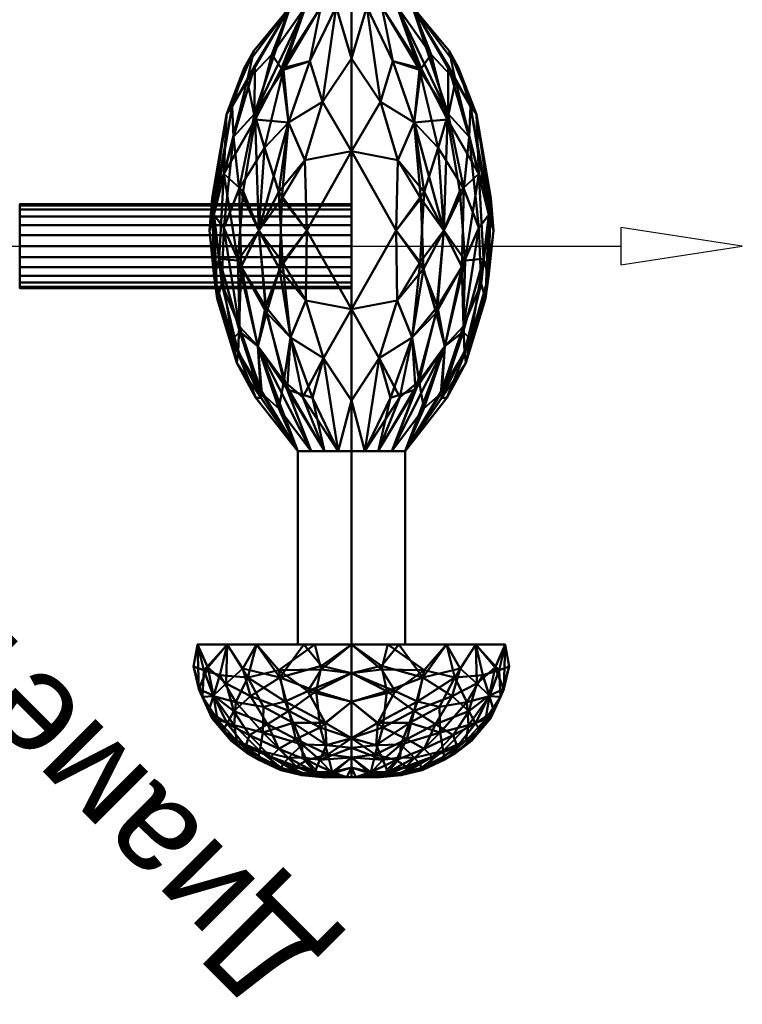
# Model space of a CAD drawing. Header units: millimetres. Extents: x -422 to 422, y -297 to 0.
# Tile 255 of 256: x 313 to 422, y -297 to -148. Entities that reach past the tile are written whole.
import ezdxf

# ---------------------------------------------------------------- set-up
doc = ezdxf.new("R2010")
doc.units = ezdxf.units.MM
doc.layers.add('A-GENM', color=13, linetype='Continuous', lineweight=40)
doc.styles.add('Arial', font='arial.ttf', dxfattribs={"height": 14.6304})

# ---------------------------------------------------------------- blocks, each defined once
blk = doc.blocks.new('MHS_Chartwell_Valve_Wall - MHS_Chartwell_Valve_Wall-27100-Preview')
at = {"layer": 'A-GENM'}
mesh = blk.add_polyface(dxfattribs=at)
corners = [(60.03, 0, 134.37), (74.15, 0, 128.52), (80, 0, 114.4), (80, 4.4, 110), (80, 0, 105.6), (74.15, 0, 91.48), (60.03, 0, 85.63), (60.03, 14.33, 90.28), (60.03, 23.18, 102.47), (60.03, 23.18, 117.53), (60.03, 14.33, 129.72), (80, 2.7, 108.3), (80, 2.7, 111.7), (74.56, 17.27, 104.58), (73.7, 15.34, 121.14), (78.29, 11.9, 113.73), (72.95, 19.39, 113.07), (67.9, 22.47, 106.41), (68.73, 17.41, 95.95), (77.1, 9.5, 98.7), (68.68, 0, 89.21), (71.85, 8.78, 91.48), (67.71, 20.77, 119.48), (67.81, 15.2, 126.99), (74.3, 8.36, 126.36), (60.03, 7.16, 132.05), (68.68, 0, 130.79), (80, 1.35, 113.05), (77.07, 0, 121.46), (78.4, 8.27, 119.02), (65.02, 10.78, 131.15), (64.35, 0, 132.58), (67.08, 5.32, 132.46), (70.03, 9.45, 129.52), (72.55, 4.72, 129.39), (76.62, 3.56, 125.1), (79.27, 2.91, 119.32), (72.02, 12.67, 125.96), (75.73, 10.95, 122.66), (77.47, 6.74, 122.42), (76.96, 12.17, 118.75), (75.39, 15.96, 116.31), (79.22, 8.34, 115.39), (80, 3.55, 110.85), (76.4, 15.7, 112.08), (78.99, 10.66, 110), (80, 3.55, 109.15), (78.59, 10.57, 104.82), (74.53, 18.1, 108.9), (77.38, 14.06, 107.44), (71.16, 20.97, 109.26), (66.78, 22.99, 113.1), (71.34, 20.19, 104.77), (67.8, 20.8, 100.68), (60.03, 18.75, 96.37), (72.17, 17.67, 100.09), (73.31, 13.36, 96.06), (76.05, 13.82, 101.32), (60.03, 23.18, 110), (64.64, 19.83, 96.77), (64.98, 15.61, 92.1), (60.03, 5.49, 87.41), (64.35, 0, 87.42), (67.08, 6.58, 87.87), (69.41, 13.26, 92.4), (63.91, 10.96, 88.66), (79.25, 5.05, 118.41), (80, 2.02, 112.38), (79.19, 9.76, 107.65), (63.91, 22.25, 101.01), (63.33, 23.8, 106.23), (71.92, 18.71, 118.24), (70.07, 17.71, 122.48), (60.03, 18.75, 123.63), (65.92, 18.89, 123.95), (63.48, 21.65, 120.52), (63.64, 16.39, 127.59), (79.69, 7.25, 106.84), (79.47, 7.22, 104.65), (80, 1.35, 106.95), (80, 2.02, 107.62), (79.29, 5.49, 102.01), (77.07, 0, 98.54), (77.41, 4.74, 96.57), (79.46, 2.85, 101.45), (78.03, 10.29, 101.99), (80, 0.67, 106.27), (79.6, 5.6, 116.26), (71.85, 3.98, 89.89), (75.19, 3.73, 93), (75.11, 7.43, 94.17), (75.61, 0, 95.01), (77.05, 7.35, 97.09), (70.04, 21.49, 112.86), (63.24, 4.52, 133.69), (75.61, 0, 124.99), (80, 0.67, 113.73), (79.57, 7.96, 113.07), (79.74, 7.51, 111.16), (76.93, 13.99, 104.48), (63.81, 4.55, 86.42), (68.6, 9.98, 89.9), (60.03, 9.91, 88.84), (78.54, 0, 102.07), (78.54, 0, 117.93)]
mesh.append_faces([[corners[k] for k in face] for face in [(79, 81, 80), (1, 34, 26), (46, 68, 3), (8, 69, 54), (10, 76, 73), (31, 94, 0), (43, 97, 12), (61, 100, 6)]], dxfattribs={"vtx0": -1, "vtx1": -1})
mesh.append_faces([[corners[k] for k in face] for face in [(41, 14, 40), (74, 23, 72), (74, 22, 75), (64, 21, 101), (55, 52, 13), (80, 81, 78), (45, 68, 49), (16, 50, 93), (36, 35, 28), (15, 44, 41), (97, 15, 42), (52, 50, 48), (33, 32, 34), (18, 53, 55), (40, 38, 29), (71, 41, 16), (13, 52, 48), (45, 44, 15), (59, 54, 69), (65, 7, 60), (77, 68, 46), (103, 84, 86), (57, 19, 56), (59, 18, 60), (22, 72, 71), (17, 51, 50), (24, 37, 33), (10, 30, 76), (24, 38, 37), (66, 39, 36), (32, 30, 94), (40, 29, 42), (34, 1, 35), (36, 104, 96), (87, 66, 27), (33, 37, 23), (32, 26, 34), (31, 32, 94), (30, 32, 33), (30, 33, 23), (24, 33, 34), (24, 34, 35), (38, 24, 39), (39, 35, 36), (23, 37, 72), (39, 29, 38), (38, 14, 37), (14, 38, 40), (66, 29, 39), (39, 24, 35), (41, 71, 14), (66, 87, 29), (16, 41, 44), (41, 40, 15), (42, 15, 40), (98, 97, 43), (44, 48, 16), (12, 97, 42), (48, 44, 49), (45, 3, 68), (45, 49, 44), (55, 13, 57), (78, 77, 11), (16, 48, 50), (49, 13, 48), (57, 13, 99), (68, 99, 49), (71, 93, 22), (52, 17, 50), (22, 51, 75), (58, 51, 70), (17, 52, 53), (55, 53, 52), (18, 59, 53), (18, 55, 56), (59, 60, 54), (99, 47, 57), (18, 56, 64), (21, 56, 90), (55, 57, 56), (78, 85, 47), (53, 59, 69), (69, 8, 70), (100, 61, 65), (60, 18, 64), (20, 63, 88), (63, 62, 100), (101, 65, 60), (21, 64, 56), (101, 63, 65), (12, 42, 87), (66, 36, 27), (47, 68, 77), (53, 69, 17), (70, 17, 69), (17, 70, 51), (14, 71, 72), (93, 51, 22), (14, 72, 37), (73, 76, 74), (72, 22, 74), (23, 74, 76), (74, 75, 73), (9, 75, 51), (23, 76, 30), (47, 77, 78), (57, 47, 85), (84, 83, 81), (90, 89, 21), (81, 85, 78), (79, 84, 81), (91, 89, 83), (92, 19, 81), (89, 88, 21), (84, 82, 83), (85, 19, 57), (19, 85, 81), (29, 87, 42), (5, 88, 89), (101, 21, 88), (90, 83, 89), (90, 92, 83), (19, 90, 56), (83, 92, 81), (92, 90, 19), (16, 93, 71), (93, 50, 51), (25, 94, 30), (45, 15, 98), (97, 98, 15), (45, 98, 3), (47, 99, 68), (49, 99, 13), (63, 100, 65), (60, 64, 101), (63, 101, 88)]], dxfattribs={"vtx0": -1, "vtx1": -1, "vtx2": -1})
mesh.append_faces([[corners[k] for k in face] for face in [(30, 10, 25), (98, 43, 3), (63, 20, 62), (100, 62, 6), (77, 46, 11), (78, 11, 80), (84, 79, 86), (83, 82, 91), (36, 28, 104)]], dxfattribs={"vtx0": -1, "vtx2": -1})
mesh.append_faces([[corners[k] for k in face] for face in [(2, 96, 104)]], dxfattribs={"vtx1": -1})
mesh.append_faces([[corners[k] for k in face] for face in [(25, 0, 94), (58, 9, 51), (5, 20, 88), (31, 26, 32), (95, 28, 35, 1), (8, 58, 70), (7, 54, 60), (102, 7, 65, 61), (67, 12, 87, 27), (9, 73, 75), (91, 5, 89), (96, 27, 36), (103, 82, 84)]], dxfattribs={"vtx1": -1, "vtx2": -1})
mesh.append_faces([[corners[k] for k in face] for face in [(86, 4, 103)]], dxfattribs={"vtx2": -1})
mesh = blk.add_polyface(dxfattribs=at)
corners = [(60.03, 0, 119.35), (60.03, 0, 134.38), (60.03, 14.33, 129.72), (60.03, 23.18, 117.53), (60.03, 23.18, 102.47), (60.03, 14.33, 90.28), (60.03, 0, 85.63), (60.03, 0, 100.65), (60.03, 8.1, 105.33), (60.03, 8.1, 114.67)]
mesh.append_faces([[corners[k] for k in face] for face in [(8, 4, 5, 7)]], dxfattribs={"vtx0": -1, "vtx2": -1})
mesh.append_faces([[corners[k] for k in face] for face in [(6, 7, 5), (1, 2, 0)]], dxfattribs={"vtx1": -1})
mesh.append_faces([[corners[k] for k in face] for face in [(3, 4, 8, 9), (2, 3, 9, 0)]], dxfattribs={"vtx1": -1, "vtx3": -1})
mesh = blk.add_polyface(dxfattribs=at)
corners = [(-36.04, 0, 120.63), (-14.3, 0, 130.35), (9.51, 0, 129.89), (30.87, 0, 119.35), (30.87, 8.1, 114.67), (30.87, 8.1, 105.33), (30.87, 0, 100.65), (9.51, 0, 90.11), (-14.3, 0, 89.65), (-36.04, 0, 99.37), (-36.04, 9.21, 104.68), (-36.04, 9.21, 115.32), (-2.37, 13.93, 93.72), (-2.37, 13.93, 126.28), (30.87, 4.05, 102.99), (-36.04, 4.6, 102.02), (-36.04, 4.6, 117.98), (30.87, 4.05, 117.01), (-2.37, 21.4, 108.85), (-2.37, 6.74, 89.66), (13.78, 9.17, 93.75), (15.09, 14.08, 98.45), (30.87, 8.1, 110), (14.04, 17.94, 114.81), (-10.91, 19.23, 118.24), (-2.78, 19.22, 100.52), (-36.04, 9.21, 110), (16, 17.06, 104.66), (-21.04, 17.95, 105.43), (-18.61, 9.48, 93.21), (-19.94, 14.6, 98.02), (-2.37, 6.74, 130.34), (-18.61, 9.48, 126.79), (-19.07, 14.49, 122.53), (13.78, 9.17, 126.25), (15.09, 14.08, 121.55), (30.87, 2.02, 101.82), (23.26, 0, 96.9), (16.86, 4.19, 92.97), (-19.83, 18.83, 111.86), (-36.04, 2.3, 100.69), (-28.29, 0, 95.9), (-21.73, 4.36, 92.25), (-36.04, 2.3, 119.31), (-28.29, 0, 124.1), (-21.73, 4.36, 127.75), (30.87, 2.02, 118.18), (23.26, 0, 123.1), (16.86, 4.19, 127.03), (-36.04, 9.21, 112.66), (-24.98, 15.71, 116.51), (-2.39, 0, 89.88), (2.43, 10.38, 91.6), (-8.18, 10.96, 91.82), (-14.84, 13.1, 94.58), (-36.04, 6.91, 103.35), (-26.56, 10.25, 97.33), (9.09, 12.96, 94.79), (30.87, 6.07, 104.16), (20.33, 10.2, 97.66), (24.49, 10.93, 101.61), (22.22, 13.49, 103.32), (30.87, 8.1, 107.66), (12.07, 16.92, 100.93), (5.66, 19.54, 103.22), (-4.7, 20.73, 104.59), (22.74, 7.32, 97.17), (30.87, 8.1, 112.34), (22.86, 13.59, 115.63), (12.89, 16.84, 118.68), (2.16, 17.14, 122.4), (1.92, 19.92, 117.19), (-7.25, 20.99, 113.64), (4.63, 20.67, 112.66), (17.57, 17.25, 109.76), (7.9, 20.23, 108.96), (22.86, 14.39, 113.04), (-8.28, 16.34, 123.54), (3.11, 16.64, 97.12), (-8.63, 16.93, 97.26), (-16.47, 17.75, 101.1), (-36.04, 9.21, 107.34), (-27.22, 14.56, 103.42), (-2.39, 0, 130.12), (-7.17, 10.47, 128.56), (3.44, 10.85, 127.99), (10.05, 12.79, 125.05), (30.87, 6.07, 115.84), (21.61, 9.67, 121.95), (-36.04, 6.91, 116.65), (-28.88, 12.01, 119.22), (-26.77, 10.53, 122.31), (8.21, 6.88, 91.02), (-12.98, 7.01, 90.64), (-27.86, 6.26, 95.63), (-27.86, 6.26, 124.37), (-12.98, 7.01, 129.36), (8.21, 6.88, 128.98), (22.88, 5.87, 123.47), (-29.44, 14.72, 111.94), (-26.8, 16.14, 108.83)]
mesh.append_faces([[corners[k] for k in face] for face in [(49, 99, 26), (7, 38, 37), (36, 66, 14), (1, 45, 44), (43, 95, 16), (41, 42, 8), (47, 48, 2), (55, 56, 15), (14, 59, 58), (62, 74, 22), (67, 68, 4), (87, 88, 17), (15, 94, 40), (17, 98, 46), (26, 100, 81)]], dxfattribs={"vtx0": -1, "vtx1": -1})
mesh.append_faces([[corners[k] for k in face] for face in [(19, 53, 52), (92, 19, 52), (12, 57, 52), (54, 29, 56), (38, 7, 92), (20, 52, 57), (72, 71, 73), (78, 57, 12), (57, 59, 20), (86, 34, 88), (21, 61, 60), (31, 2, 97), (45, 1, 96), (84, 13, 32), (24, 77, 70), (34, 97, 48), (29, 93, 42), (23, 74, 73), (63, 61, 21), (76, 68, 67), (23, 69, 68), (32, 13, 33), (25, 65, 64), (18, 72, 73), (100, 99, 39), (61, 27, 62), (64, 63, 25), (28, 81, 100), (82, 80, 30), (29, 54, 53), (78, 12, 79), (80, 79, 30), (31, 85, 84), (24, 39, 50), (34, 86, 85), (69, 70, 35), (76, 23, 68), (37, 38, 36), (66, 36, 38), (20, 38, 92), (28, 39, 18), (94, 42, 40), (40, 42, 41), (94, 29, 42), (44, 45, 43), (45, 32, 95), (32, 45, 96), (98, 48, 46), (46, 48, 47), (98, 34, 48), (50, 90, 33), (99, 49, 50), (24, 50, 33), (8, 93, 19), (12, 52, 53), (54, 79, 12), (93, 29, 53), (53, 54, 12), (30, 56, 55), (15, 56, 94), (54, 56, 30), (21, 57, 78), (57, 21, 59), (20, 59, 66), (58, 59, 60), (5, 60, 61), (21, 60, 59), (63, 27, 61), (27, 63, 64), (25, 63, 78), (74, 27, 75), (65, 75, 64), (65, 28, 18), (28, 65, 80), (20, 66, 38), (66, 59, 14), (68, 35, 4), (35, 68, 69), (70, 86, 35), (69, 23, 71), (13, 70, 77), (24, 70, 71), (69, 71, 70), (72, 24, 71), (72, 39, 24), (72, 18, 39), (73, 74, 75), (23, 73, 71), (18, 73, 75), (27, 74, 62), (18, 75, 65), (64, 75, 27), (76, 74, 23), (74, 76, 22), (77, 33, 13), (33, 77, 24), (21, 78, 63), (25, 78, 79), (80, 65, 25), (54, 30, 79), (79, 80, 25), (82, 28, 80), (28, 82, 81), (10, 82, 30), (13, 84, 85), (31, 84, 96), (86, 70, 13), (97, 34, 85), (85, 86, 13), (35, 88, 87), (17, 88, 98), (86, 88, 35), (91, 90, 89), (11, 90, 50), (33, 90, 91), (91, 32, 33), (95, 32, 91), (20, 92, 52), (19, 92, 7), (42, 93, 8), (19, 93, 53), (29, 94, 56), (45, 95, 43), (16, 95, 91), (32, 96, 84), (31, 96, 1), (48, 97, 2), (31, 97, 85), (34, 98, 88), (26, 99, 100), (39, 99, 50), (28, 100, 39)]], dxfattribs={"vtx0": -1, "vtx1": -1, "vtx2": -1})
mesh.append_faces([[corners[k] for k in face] for face in [(60, 5, 58), (90, 11, 89), (91, 89, 16)]], dxfattribs={"vtx0": -1, "vtx2": -1})
mesh.append_faces([[corners[k] for k in face] for face in [(31, 1, 83, 2)]], dxfattribs={"vtx0": -1, "vtx3": -1})
mesh.append_faces([[corners[k] for k in face] for face in [(51, 8, 19, 7), (67, 22, 76), (87, 4, 35), (55, 10, 30), (49, 11, 50), (62, 5, 61), (10, 81, 82)]], dxfattribs={"vtx1": -1, "vtx2": -1})
mesh.append_faces([[corners[k] for k in face] for face in [(41, 9, 40), (47, 3, 46), (36, 6, 37), (43, 0, 44)]], dxfattribs={"vtx2": -1})
mesh = blk.add_polyface(dxfattribs=at)
corners = [(30.87, 0, 119.35), (60.03, 0, 119.35), (60.03, 8.1, 114.67), (60.03, 8.1, 105.33), (60.03, 0, 100.65), (30.87, 0, 100.65), (30.87, 8.1, 105.33), (30.87, 8.1, 114.67)]
mesh.append_faces([[corners[k] for k in face] for face in [(6, 3, 4, 5)]], dxfattribs={"vtx0": -1})
mesh.append_faces([[corners[k] for k in face] for face in [(3, 6, 7, 2)]], dxfattribs={"vtx0": -1, "vtx2": -1})
mesh.append_faces([[corners[k] for k in face] for face in [(0, 1, 2, 7)]], dxfattribs={"vtx2": -1})
mesh = blk.add_polyface(dxfattribs=at)
corners = [(80, 0, 114.4), (80, 0, 110), (80, 0, 105.6), (80, 4.4, 110)]
mesh.append_faces([[corners[k] for k in face] for face in [(1, 2, 3, 0)]])
mesh = blk.add_polyface(dxfattribs=at)
corners = [(-36.04, 0, 99.37), (-14.3, 0, 89.65), (9.51, 0, 90.11), (30.87, 0, 100.65), (30.87, -8.1, 105.33), (30.87, -8.1, 114.67), (30.87, 0, 119.35), (9.51, 0, 129.89), (-14.3, 0, 130.35), (-36.04, 0, 120.63), (-36.04, -9.21, 115.32), (-36.04, -9.21, 104.68), (-2.37, -13.93, 126.28), (-2.37, -13.93, 93.72), (-36.04, -4.6, 117.98), (30.87, -4.05, 117.01), (-36.04, -4.6, 102.02), (30.87, -4.05, 102.99), (-2.37, -21.4, 111.15), (-2.37, -6.74, 130.34), (13.78, -9.17, 126.25), (15.09, -14.08, 121.55), (30.87, -8.1, 110), (14.04, -17.94, 105.19), (-10.91, -19.23, 101.76), (-2.78, -19.22, 119.48), (-36.04, -9.21, 110), (16, -17.06, 115.34), (-21.04, -17.95, 114.57), (-18.61, -9.48, 126.79), (-19.94, -14.6, 121.98), (-2.37, -6.74, 89.66), (-18.61, -9.48, 93.21), (-19.07, -14.49, 97.47), (13.78, -9.17, 93.75), (15.09, -14.08, 98.45), (30.87, -2.02, 118.18), (23.26, 0, 123.1), (16.86, -4.19, 127.03), (-19.83, -18.83, 108.14), (-36.04, -2.3, 119.31), (-28.29, 0, 124.1), (-21.73, -4.36, 127.75), (-36.04, -2.3, 100.69), (-28.29, 0, 95.9), (-21.73, -4.36, 92.25), (30.87, -2.02, 101.82), (23.26, 0, 96.9), (16.86, -4.19, 92.97), (-36.04, -9.21, 107.34), (-24.98, -15.71, 103.49), (-2.39, 0, 130.12), (2.43, -10.38, 128.4), (-8.18, -10.96, 128.18), (-14.84, -13.1, 125.42), (-36.04, -6.91, 116.65), (-26.56, -10.25, 122.67), (9.09, -12.96, 125.21), (30.87, -6.07, 115.84), (20.33, -10.2, 122.34), (24.49, -10.93, 118.39), (22.22, -13.49, 116.68), (30.87, -8.1, 112.34), (12.07, -16.92, 119.07), (5.66, -19.54, 116.78), (-4.7, -20.73, 115.41), (22.74, -7.32, 122.83), (30.87, -8.1, 107.66), (22.86, -13.59, 104.37), (12.89, -16.84, 101.32), (2.16, -17.14, 97.6), (1.92, -19.92, 102.81), (-7.25, -20.99, 106.36), (4.63, -20.67, 107.34), (17.57, -17.25, 110.24), (7.9, -20.23, 111.04), (22.86, -14.39, 106.96), (-8.28, -16.34, 96.46), (3.11, -16.64, 122.88), (-8.63, -16.93, 122.74), (-16.47, -17.75, 118.9), (-36.04, -9.21, 112.66), (-27.22, -14.56, 116.58), (-2.39, 0, 89.88), (-7.17, -10.47, 91.44), (3.44, -10.85, 92.01), (10.05, -12.79, 94.95), (30.87, -6.07, 104.16), (21.61, -9.67, 98.05), (-36.04, -6.91, 103.35), (-28.88, -12.01, 100.78), (-26.77, -10.53, 97.69), (8.21, -6.88, 128.98), (-12.98, -7.01, 129.36), (-27.86, -6.26, 124.37), (-27.86, -6.26, 95.63), (-12.98, -7.01, 90.64), (8.21, -6.88, 91.02), (22.88, -5.87, 96.53), (-29.44, -14.72, 108.06), (-26.8, -16.14, 111.17)]
mesh.append_faces([[corners[k] for k in face] for face in [(36, 66, 15), (49, 99, 26), (7, 38, 37), (1, 45, 44), (43, 95, 16), (47, 48, 2), (55, 56, 14), (15, 59, 58), (62, 74, 22), (87, 88, 17), (14, 94, 40), (17, 98, 46), (26, 100, 81)]], dxfattribs={"vtx0": -1, "vtx1": -1})
mesh.append_faces([[corners[k] for k in face] for face in [(34, 97, 48), (54, 29, 56), (19, 53, 52), (19, 8, 93), (92, 19, 52), (78, 57, 12), (86, 34, 88), (57, 59, 20), (45, 1, 96), (96, 31, 84), (84, 13, 32), (12, 57, 52), (21, 61, 60), (24, 77, 70), (72, 71, 73), (23, 74, 73), (63, 61, 21), (76, 68, 67), (23, 69, 68), (32, 13, 33), (25, 65, 64), (18, 72, 73), (100, 99, 39), (61, 27, 62), (64, 63, 25), (28, 81, 100), (82, 80, 30), (29, 54, 53), (78, 12, 79), (80, 79, 30), (31, 85, 84), (24, 39, 50), (34, 86, 85), (69, 70, 35), (68, 69, 35), (38, 7, 92), (66, 36, 38), (37, 38, 36), (20, 38, 92), (28, 39, 18), (41, 40, 42), (94, 42, 40), (42, 29, 93), (94, 29, 42), (44, 45, 43), (45, 32, 95), (32, 45, 96), (98, 48, 46), (46, 48, 47), (98, 34, 48), (50, 90, 33), (99, 49, 50), (24, 50, 33), (20, 52, 57), (12, 52, 53), (54, 79, 12), (93, 29, 53), (53, 54, 12), (30, 56, 55), (14, 56, 94), (54, 56, 30), (21, 57, 78), (57, 21, 59), (20, 59, 66), (58, 59, 60), (5, 60, 61), (21, 60, 59), (63, 27, 61), (27, 63, 64), (25, 63, 78), (74, 27, 75), (65, 75, 64), (65, 28, 18), (28, 65, 80), (20, 66, 38), (66, 59, 15), (4, 68, 35), (23, 68, 76), (70, 86, 35), (69, 23, 71), (13, 70, 77), (24, 70, 71), (69, 71, 70), (72, 24, 71), (72, 39, 24), (72, 18, 39), (73, 74, 75), (23, 73, 71), (18, 73, 75), (27, 74, 62), (18, 75, 65), (64, 75, 27), (76, 74, 23), (74, 76, 22), (77, 33, 13), (33, 77, 24), (21, 78, 63), (25, 78, 79), (80, 65, 25), (54, 30, 79), (79, 80, 25), (82, 28, 80), (28, 82, 81), (10, 82, 30), (2, 97, 31), (13, 84, 85), (86, 70, 13), (97, 34, 85), (85, 86, 13), (35, 88, 87), (17, 88, 98), (86, 88, 35), (91, 90, 89), (11, 90, 50), (33, 90, 91), (91, 32, 33), (95, 32, 91), (20, 92, 52), (19, 92, 7), (42, 93, 8), (19, 93, 53), (29, 94, 56), (45, 95, 43), (16, 95, 91), (32, 96, 84), (31, 96, 1), (48, 97, 2), (31, 97, 85), (34, 98, 88), (26, 99, 100), (39, 99, 50), (28, 100, 39)]], dxfattribs={"vtx0": -1, "vtx1": -1, "vtx2": -1})
mesh.append_faces([[corners[k] for k in face] for face in [(60, 5, 58), (90, 11, 89), (91, 89, 16), (68, 4, 67)]], dxfattribs={"vtx0": -1, "vtx2": -1})
mesh.append_faces([[corners[k] for k in face] for face in [(19, 7, 51, 8)]], dxfattribs={"vtx0": -1, "vtx3": -1})
mesh.append_faces([[corners[k] for k in face] for face in [(6, 37, 36)]], dxfattribs={"vtx1": -1})
mesh.append_faces([[corners[k] for k in face] for face in [(67, 22, 76), (83, 2, 31, 1), (87, 4, 35), (55, 10, 30), (8, 41, 42), (49, 11, 50), (62, 5, 61), (10, 81, 82)]], dxfattribs={"vtx1": -1, "vtx2": -1})
mesh.append_faces([[corners[k] for k in face] for face in [(41, 9, 40), (47, 3, 46), (43, 0, 44)]], dxfattribs={"vtx2": -1})
mesh = blk.add_polyface(dxfattribs=at)
corners = [(6.35, 0, 110), (6.13, 0, 108.36), (5.5, 0, 106.83), (4.49, 0, 105.51), (3.17, 0, 104.5), (1.64, 0, 103.87), (0, 0, 103.65), (-1.64, 0, 103.87), (-3.18, 0, 104.5), (-4.49, 0, 105.51), (-5.5, 0, 106.83), (-6.13, 0, 108.36), (-6.35, 0, 110), (-6.13, 0, 111.64), (-5.5, 0, 113.18), (-4.49, 0, 114.49), (-3.18, 0, 115.5), (-1.64, 0, 116.13), (0, 0, 116.35), (1.64, 0, 116.13), (3.17, 0, 115.5), (4.49, 0, 114.49), (5.5, 0, 113.18), (6.13, 0, 111.64)]
mesh.append_faces([[corners[k] for k in face] for face in [(2, 0, 1)]], dxfattribs={"vtx0": -1})
mesh.append_faces([[corners[k] for k in face] for face in [(13, 17, 6, 12), (22, 2, 6)]], dxfattribs={"vtx0": -1, "vtx1": -1, "vtx2": -1})
mesh.append_faces([[corners[k] for k in face] for face in [(6, 2, 3, 5)]], dxfattribs={"vtx0": -1, "vtx2": -1})
mesh.append_faces([[corners[k] for k in face] for face in [(21, 22, 20), (4, 5, 3)]], dxfattribs={"vtx1": -1})
mesh.append_faces([[corners[k] for k in face] for face in [(23, 0, 2, 22), (11, 12, 6, 10)]], dxfattribs={"vtx1": -1, "vtx2": -1})
mesh.append_faces([[corners[k] for k in face] for face in [(17, 18, 22, 6)]], dxfattribs={"vtx1": -1, "vtx2": -1, "vtx3": -1})
mesh.append_faces([[corners[k] for k in face] for face in [(9, 10, 6, 7)]], dxfattribs={"vtx1": -1, "vtx3": -1})
mesh.append_faces([[corners[k] for k in face] for face in [(13, 14, 15), (7, 8, 9)]], dxfattribs={"vtx2": -1})
mesh.append_faces([[corners[k] for k in face] for face in [(15, 16, 17, 13), (18, 19, 20, 22)]], dxfattribs={"vtx2": -1, "vtx3": -1})
mesh = blk.add_polyface(dxfattribs=at)
corners = [(-6.35, -50, 110), (-6.35, 0, 110), (-6.13, 0, 108.36), (-5.5, 0, 106.83), (-4.49, 0, 105.51), (-3.18, 0, 104.5), (-1.64, 0, 103.87), (0, 0, 103.65), (1.64, 0, 103.87), (3.17, 0, 104.5), (4.49, 0, 105.51), (5.5, 0, 106.83), (6.13, 0, 108.36), (6.35, 0, 110), (6.35, -50, 110), (6.13, -50, 108.36), (5.5, -50, 106.83), (4.49, -50, 105.51), (3.17, -50, 104.5), (1.64, -50, 103.87), (0, -50, 103.65), (-1.64, -50, 103.87), (-3.18, -50, 104.5), (-4.49, -50, 105.51), (-5.5, -50, 106.83), (-6.13, -50, 108.36)]
mesh.append_faces([[corners[k] for k in face] for face in [(15, 12, 13, 14), (2, 25, 0, 1)]], dxfattribs={"vtx0": -1})
mesh.append_faces([[corners[k] for k in face] for face in [(16, 11, 12, 15), (18, 9, 10, 17), (17, 10, 11, 16), (19, 8, 9, 18), (8, 19, 20, 7), (21, 6, 7, 20), (22, 5, 6, 21), (24, 3, 4, 23), (23, 4, 5, 22), (25, 2, 3, 24)]], dxfattribs={"vtx0": -1, "vtx2": -1})
mesh = blk.add_polyface(dxfattribs=at)
corners = [(6.35, -50, 110), (6.35, 0, 110), (6.13, 0, 111.64), (5.5, 0, 113.18), (4.49, 0, 114.49), (3.17, 0, 115.5), (1.64, 0, 116.13), (0, 0, 116.35), (-1.64, 0, 116.13), (-3.18, 0, 115.5), (-4.49, 0, 114.49), (-5.5, 0, 113.18), (-6.13, 0, 111.64), (-6.35, 0, 110), (-6.35, -50, 110), (-6.13, -50, 111.64), (-5.5, -50, 113.18), (-4.49, -50, 114.49), (-3.18, -50, 115.5), (-1.64, -50, 116.13), (0, -50, 116.35), (1.64, -50, 116.13), (3.17, -50, 115.5), (4.49, -50, 114.49), (5.5, -50, 113.18), (6.13, -50, 111.64)]
mesh.append_faces([[corners[k] for k in face] for face in [(15, 12, 13, 14), (2, 25, 0, 1)]], dxfattribs={"vtx0": -1})
mesh.append_faces([[corners[k] for k in face] for face in [(16, 11, 12, 15), (18, 9, 10, 17), (17, 10, 11, 16), (19, 8, 9, 18), (8, 19, 20, 7), (21, 6, 7, 20), (22, 5, 6, 21), (24, 3, 4, 23), (23, 4, 5, 22), (25, 2, 3, 24)]], dxfattribs={"vtx0": -1, "vtx2": -1})
mesh = blk.add_polyface(dxfattribs=at)
corners = [(30.87, 0, 100.65), (60.03, 0, 100.65), (60.03, -8.1, 105.33), (60.03, -8.1, 114.67), (60.03, 0, 119.35), (30.87, 0, 119.35), (30.87, -8.1, 114.67), (30.87, -8.1, 105.33)]
mesh.append_faces([[corners[k] for k in face] for face in [(6, 3, 4, 5)]], dxfattribs={"vtx0": -1})
mesh.append_faces([[corners[k] for k in face] for face in [(3, 6, 7, 2)]], dxfattribs={"vtx0": -1, "vtx2": -1})
mesh.append_faces([[corners[k] for k in face] for face in [(0, 1, 2, 7)]], dxfattribs={"vtx2": -1})
mesh = blk.add_polyface(dxfattribs=at)
corners = [(60.03, 0, 85.63), (74.15, 0, 91.48), (80, 0, 105.6), (80, -4.4, 110), (80, 0, 114.4), (74.15, 0, 128.52), (60.03, 0, 134.37), (60.03, -14.33, 129.72), (60.03, -23.18, 117.53), (60.03, -23.18, 102.47), (60.03, -14.33, 90.28), (80, -2.7, 111.7), (80, -2.7, 108.3), (74.56, -17.27, 115.42), (73.7, -15.34, 98.86), (78.29, -11.9, 106.27), (72.95, -19.39, 106.93), (67.9, -22.47, 113.59), (68.73, -17.41, 124.05), (77.1, -9.5, 121.3), (68.68, 0, 130.79), (71.85, -8.78, 128.52), (67.71, -20.77, 100.52), (67.81, -15.2, 93.01), (74.3, -8.36, 93.64), (60.03, -7.16, 87.95), (68.68, 0, 89.21), (80, -1.35, 106.95), (77.07, 0, 98.54), (78.4, -8.27, 100.98), (65.02, -10.78, 88.85), (64.35, 0, 87.42), (67.08, -5.32, 87.54), (70.03, -9.45, 90.48), (72.55, -4.72, 90.61), (76.62, -3.56, 94.9), (79.27, -2.91, 100.68), (72.02, -12.67, 94.04), (75.73, -10.95, 97.34), (77.47, -6.74, 97.58), (76.96, -12.17, 101.25), (75.39, -15.96, 103.69), (79.22, -8.34, 104.61), (80, -3.55, 109.15), (76.4, -15.7, 107.92), (78.99, -10.66, 110), (80, -3.55, 110.85), (78.59, -10.57, 115.18), (74.53, -18.1, 111.1), (77.38, -14.06, 112.56), (71.16, -20.97, 110.74), (66.78, -22.99, 106.9), (71.34, -20.19, 115.23), (67.8, -20.8, 119.32), (60.03, -18.75, 123.63), (72.17, -17.67, 119.91), (73.31, -13.36, 123.94), (76.05, -13.82, 118.68), (60.03, -23.18, 110), (64.64, -19.83, 123.23), (64.98, -15.61, 127.9), (60.03, -5.49, 132.59), (64.35, 0, 132.58), (67.08, -6.58, 132.13), (69.41, -13.26, 127.6), (63.91, -10.96, 131.34), (79.25, -5.05, 101.59), (80, -2.02, 107.62), (79.19, -9.76, 112.35), (63.91, -22.25, 118.99), (63.33, -23.8, 113.77), (71.92, -18.71, 101.76), (70.07, -17.71, 97.52), (60.03, -18.75, 96.37), (65.92, -18.89, 96.05), (63.48, -21.65, 99.48), (63.64, -16.39, 92.41), (79.69, -7.25, 113.16), (79.47, -7.22, 115.35), (80, -1.35, 113.05), (80, -2.02, 112.38), (79.29, -5.49, 117.99), (77.07, 0, 121.46), (77.41, -4.74, 123.43), (79.46, -2.85, 118.55), (78.03, -10.29, 118.01), (80, -0.67, 113.73), (79.6, -5.6, 103.74), (71.85, -3.98, 130.11), (75.19, -3.73, 127), (75.11, -7.43, 125.83), (75.61, 0, 124.99), (77.05, -7.35, 122.91), (70.04, -21.49, 107.14), (63.24, -4.52, 86.31), (75.61, 0, 95.01), (80, -0.67, 106.27), (79.57, -7.96, 106.93), (79.74, -7.51, 108.84), (76.93, -13.99, 115.52), (63.81, -4.55, 133.58), (68.6, -9.98, 130.1), (60.03, -9.91, 131.16), (78.54, 0, 117.93), (78.54, 0, 102.07)]
mesh.append_faces([[corners[k] for k in face] for face in [(79, 81, 80), (1, 34, 26), (46, 68, 3), (8, 69, 54), (10, 76, 73), (31, 94, 0), (43, 97, 12), (61, 100, 6)]], dxfattribs={"vtx0": -1, "vtx1": -1})
mesh.append_faces([[corners[k] for k in face] for face in [(41, 14, 40), (74, 23, 72), (64, 21, 101), (13, 55, 52), (80, 81, 78), (74, 22, 75), (45, 68, 49), (16, 50, 93), (36, 35, 28), (15, 44, 41), (97, 15, 42), (52, 50, 48), (33, 32, 34), (18, 53, 55), (40, 38, 29), (71, 41, 16), (13, 52, 48), (45, 44, 15), (59, 54, 69), (65, 7, 60), (77, 68, 46), (103, 84, 86), (57, 19, 56), (59, 18, 60), (22, 72, 71), (17, 51, 50), (24, 37, 33), (10, 30, 76), (24, 38, 37), (66, 39, 36), (32, 30, 94), (40, 29, 42), (34, 1, 35), (36, 104, 96), (87, 66, 27), (33, 37, 23), (32, 26, 34), (31, 32, 94), (30, 32, 33), (30, 33, 23), (24, 33, 34), (24, 34, 35), (38, 24, 39), (39, 35, 36), (23, 37, 72), (39, 29, 38), (38, 14, 37), (14, 38, 40), (66, 29, 39), (39, 24, 35), (41, 71, 14), (66, 87, 29), (16, 41, 44), (41, 40, 15), (42, 15, 40), (98, 97, 43), (44, 48, 16), (12, 97, 42), (48, 44, 49), (45, 3, 68), (45, 49, 44), (55, 13, 57), (78, 77, 11), (16, 48, 50), (49, 13, 48), (57, 13, 99), (68, 99, 49), (71, 93, 22), (52, 17, 50), (22, 51, 75), (58, 51, 70), (17, 52, 53), (55, 53, 52), (18, 59, 53), (18, 55, 56), (59, 60, 54), (99, 47, 57), (18, 56, 64), (21, 56, 90), (55, 57, 56), (78, 85, 47), (53, 59, 69), (69, 8, 70), (100, 61, 65), (60, 18, 64), (20, 63, 88), (63, 62, 100), (101, 65, 60), (21, 64, 56), (101, 63, 65), (12, 42, 87), (66, 36, 27), (47, 68, 77), (53, 69, 17), (70, 17, 69), (17, 70, 51), (14, 71, 72), (93, 51, 22), (14, 72, 37), (73, 76, 74), (72, 22, 74), (23, 74, 76), (74, 75, 73), (9, 75, 51), (23, 76, 30), (47, 77, 78), (57, 47, 85), (84, 83, 81), (90, 89, 21), (81, 85, 78), (79, 84, 81), (91, 89, 83), (92, 19, 81), (89, 88, 21), (84, 82, 83), (85, 19, 57), (19, 85, 81), (29, 87, 42), (5, 88, 89), (101, 21, 88), (90, 83, 89), (90, 92, 83), (19, 90, 56), (83, 92, 81), (92, 90, 19), (16, 93, 71), (93, 50, 51), (25, 94, 30), (45, 15, 98), (97, 98, 15), (45, 98, 3), (47, 99, 68), (49, 99, 13), (63, 100, 65), (60, 64, 101), (63, 101, 88)]], dxfattribs={"vtx0": -1, "vtx1": -1, "vtx2": -1})
mesh.append_faces([[corners[k] for k in face] for face in [(30, 10, 25), (98, 43, 3), (63, 20, 62), (100, 62, 6), (77, 46, 11), (78, 11, 80), (84, 79, 86), (83, 82, 91), (36, 28, 104)]], dxfattribs={"vtx0": -1, "vtx2": -1})
mesh.append_faces([[corners[k] for k in face] for face in [(2, 96, 104)]], dxfattribs={"vtx1": -1})
mesh.append_faces([[corners[k] for k in face] for face in [(25, 0, 94), (58, 9, 51), (5, 20, 88), (31, 26, 32), (95, 28, 35, 1), (8, 58, 70), (7, 54, 60), (102, 7, 65, 61), (67, 12, 87, 27), (9, 73, 75), (91, 5, 89), (96, 27, 36), (103, 82, 84)]], dxfattribs={"vtx1": -1, "vtx2": -1})
mesh.append_faces([[corners[k] for k in face] for face in [(86, 4, 103)]], dxfattribs={"vtx2": -1})
mesh = blk.add_polyface(dxfattribs=at)
corners = [(60.03, 0, 100.65), (60.03, 0, 85.63), (60.03, -14.33, 90.28), (60.03, -23.18, 102.47), (60.03, -23.18, 117.53), (60.03, -14.33, 129.72), (60.03, 0, 134.38), (60.03, 0, 119.35), (60.03, -8.1, 114.67), (60.03, -8.1, 105.33)]
mesh.append_faces([[corners[k] for k in face] for face in [(9, 2, 3, 4)]], dxfattribs={"vtx0": -1, "vtx3": -1})
mesh.append_faces([[corners[k] for k in face] for face in [(4, 5, 8, 9)]], dxfattribs={"vtx1": -1, "vtx3": -1})
mesh.append_faces([[corners[k] for k in face] for face in [(0, 1, 2, 9)]], dxfattribs={"vtx2": -1})
mesh.append_faces([[corners[k] for k in face] for face in [(5, 6, 7, 8)]], dxfattribs={"vtx3": -1})
mesh = blk.add_polyface(dxfattribs=at)
corners = [(80, 0, 105.6), (80, 0, 110), (80, 0, 114.4), (80, -4.4, 110)]
mesh.append_faces([[corners[k] for k in face] for face in [(3, 0, 1, 2)]])
mesh = blk.add_polyface(dxfattribs=at)
corners = [(6.35, -50, 110), (6.13, -50, 111.64), (5.5, -50, 113.18), (4.49, -50, 114.49), (3.17, -50, 115.5), (1.64, -50, 116.13), (0, -50, 116.35), (-1.64, -50, 116.13), (-3.18, -50, 115.5), (-4.49, -50, 114.49), (-5.5, -50, 113.18), (-6.13, -50, 111.64), (-6.35, -50, 110), (-6.13, -50, 108.36), (-5.5, -50, 106.83), (-4.49, -50, 105.51), (-3.18, -50, 104.5), (-1.64, -50, 103.87), (0, -50, 103.65), (1.64, -50, 103.87), (3.17, -50, 104.5), (4.49, -50, 105.51), (5.5, -50, 106.83), (6.13, -50, 108.36)]
mesh.append_faces([[corners[k] for k in face] for face in [(7, 11, 2, 6)]], dxfattribs={"vtx0": -1, "vtx1": -1, "vtx2": -1})
mesh.append_faces([[corners[k] for k in face] for face in [(22, 1, 2)]], dxfattribs={"vtx0": -1, "vtx2": -1})
mesh.append_faces([[corners[k] for k in face] for face in [(18, 21, 22, 2)]], dxfattribs={"vtx0": -1, "vtx2": -1, "vtx3": -1})
mesh.append_faces([[corners[k] for k in face] for face in [(18, 13, 14, 15)]], dxfattribs={"vtx0": -1, "vtx3": -1})
mesh.append_faces([[corners[k] for k in face] for face in [(8, 9, 7)]], dxfattribs={"vtx1": -1})
mesh.append_faces([[corners[k] for k in face] for face in [(11, 12, 2)]], dxfattribs={"vtx1": -1, "vtx2": -1})
mesh.append_faces([[corners[k] for k in face] for face in [(12, 13, 18, 2)]], dxfattribs={"vtx1": -1, "vtx2": -1, "vtx3": -1})
mesh.append_faces([[corners[k] for k in face] for face in [(19, 20, 21, 18), (4, 5, 6)]], dxfattribs={"vtx2": -1})
mesh.append_faces([[corners[k] for k in face] for face in [(9, 10, 11, 7), (2, 3, 4, 6)]], dxfattribs={"vtx2": -1, "vtx3": -1})
mesh.append_faces([[corners[k] for k in face] for face in [(15, 16, 17, 18), (22, 23, 0, 1)]], dxfattribs={"vtx3": -1})

msp = doc.modelspace()

# ---------------------------------------------------------------- linework, layer by layer
at = {"color": 5, "lineweight": 30}
msp.add_line((300, -182.5, 110), (403.63, -182.5, 110), dxfattribs=at)
msp.add_polyline3d([(421.92, -182.5, 110), (403.63, -179.67, 112.83), (403.63, -185.33, 107.17), (421.92, -182.5, 110)], dxfattribs=at)

# ---------------------------------------------------------------- block references
at = {"layer": 'A-GENM', "rotation": 269.9999999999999}
msp.add_blockref('MHS_Chartwell_Valve_Wall - MHS_Chartwell_Valve_Wall-27100-Preview', (363, -182.5), dxfattribs=at)

# ---------------------------------------------------------------- next in the draw order: texts
at = {"color": 5, "lineweight": 30, "insert": (319.64, -269.67, 76.34), "char_height": 14.63, "width": 98.9303, "attachment_point": 2, "rotation": 135, "line_spacing_factor": 0.941778, "style": 'Arial', "bg_fill": 3, "box_fill_scale": 1.25, "bg_fill_color": 256, "bg_fill_true_color": 13158600, "bg_fill_transparency": 0}
msp.add_mtext('Диаметр', dxfattribs=at)

doc.saveas('drawing.dxf')
